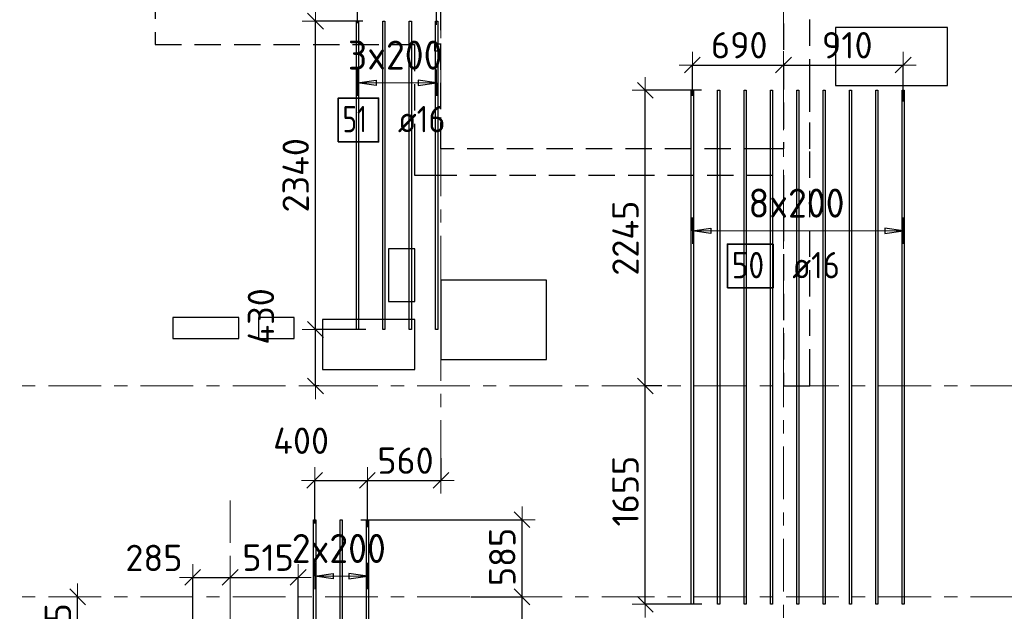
# Model space of a CAD drawing. Header units: metres. Extents: x -38 to 107, y -15 to 21.
# Tile 40 of 89: x 39.85 to 47.33, y 7.29 to 11.78. Entities that reach past the tile are written whole.
import ezdxf

# ---------------------------------------------------------------- set-up
doc = ezdxf.new("R2010")
doc.units = ezdxf.units.M
doc.header["$PDMODE"] = 65
for name, pattern in [('______11', [0.5, 0.4, -0.05, 0, -0.05]), ('______2', [0.27, 0.2, -0.07]), ('______5', [1.1, 0.8, -0.1, 0.1, -0.1])]:
    doc.linetypes.add(name, pattern=pattern)
for name, color, linetype, lineweight in [('XR$2$Осевая линия (1)', 7, '______5', 13), ('XR$3$Перекрытие (1)', 7, 'Continuous', 35), ('XR$3$Размерная линия (1)', 7, 'Continuous', 13)]:
    doc.layers.add(name, color=color, linetype=linetype, lineweight=lineweight)
doc.layers.add('XR$3$Арм.стержн.Доп. Арм верхн.зоны Х', color=7, linetype='Continuous', lineweight=35, true_color=0x8c8cff)
doc.layers.add('XR$5$Стена_ бетон несущ.', color=7, linetype='Continuous', lineweight=70, true_color=0xb4b496)
doc.styles.add('ISOCPEUR', font='txt')
doc.dimstyles.new('DIMSTYLE_3', dxfattribs={"dimtxt": 0.2, "dimasz": 0.2, "dimexe": 0, "dimexo": 0, "dimgap": 0.1, "dimtad": 2, "dimdec": 0, "dimlfac": 1000, "dimrnd": 5, "dimzin": 12, "dimdsep": 46, "dimtxsty": 'ISOCPEUR', "dimblk1": 'ALL_ML_STRICH', "dimblk2": 'ALL_ML_STRICH', "dimsah": 1, "dimcen": 0, "dimclrd": 7, "dimclre": 256, "dimclrt": 7, "dimadec": 0, "dimazin": 0, "dimtfac": 1, "dimtdec": 0, "dimtix": 1, "dimtmove": 2, "dimatfit": 3, "dimfxl": 0, "dimtzin": 0, "dimlwd": 0, "dimlwe": -3, "dimarcsym": 0})
doc.dimstyles.new('DIMSTYLE_6', dxfattribs={"dimtxt": 0.2, "dimasz": 0.2, "dimexe": 0, "dimexo": 0, "dimgap": 0.1, "dimtad": 2, "dimdec": 0, "dimlfac": 1000, "dimrnd": 5, "dimzin": 12, "dimdsep": 46, "dimtxsty": 'ISOCPEUR', "dimblk1": 'ALL_ML_STRICH', "dimblk2": 'ALL_ML_STRICH', "dimsah": 1, "dimcen": 0, "dimclrd": 7, "dimclre": 256, "dimclrt": 7, "dimadec": 0, "dimazin": 0, "dimtfac": 1, "dimtdec": 0, "dimtix": 1, "dimtmove": 2, "dimatfit": 3, "dimfxl": 0, "dimtvp": 1.2, "dimtzin": 0, "dimlwd": 0, "dimlwe": -3, "dimarcsym": 0})

# ---------------------------------------------------------------- blocks, each defined once
blk = doc.blocks.new('ALL_ML_STRICH')
at = {"color": 0, "linetype": 'ByBlock', "lineweight": -2}
for p, q in [((0, -0.5), (0, 0.5)), ((-1, 0), (0.5, 0)), ((-0.3, -0.3), (0.3, 0.3))]:
    blk.add_line(p, q, dxfattribs=at)
blk = doc.blocks.new('*D231')
at = {"layer": 'DEFPOINTS', "color": 7, "linetype": 'Continuous', "lineweight": 13, "transparency": 33554687}
for p in [(42.4173, 12.0681), (42.4173, 11.7342), (43.0173, 11.7209)]:
    blk.add_point(p, dxfattribs=at)
at = {"layer": 'XR$3$Размерная линия (1)', "color": 9, "linetype": 'Continuous', "lineweight": -2, "true_color": 0xc7c7c7, "transparency": 33554687}
for p, q in [((42.4173, 11.7542), (42.4173, 12.0681)), ((43.0173, 11.7409), (43.0173, 12.0681))]:
    blk.add_line(p, q, dxfattribs=at)
at = {"layer": 'XR$3$Размерная линия (1)', "color": 7, "linetype": 'Continuous', "lineweight": -2, "transparency": 33554687}
blk.add_line((42.4173, 12.0681), (43.0173, 12.0681), dxfattribs=at)
at = {"layer": 'XR$3$Размерная линия (1)', "color": 7, "linetype": 'Continuous', "lineweight": 13, "transparency": 33554687, "xscale": 0.2, "yscale": 0.2, "zscale": 0.2, "rotation": 180}
blk.add_blockref('ALL_ML_STRICH', (42.4173, 12.0681), dxfattribs=at)
at = {"layer": 'XR$3$Размерная линия (1)', "color": 7, "linetype": 'Continuous', "lineweight": 13, "transparency": 33554687, "xscale": 0.2, "yscale": 0.2, "zscale": 0.2}
blk.add_blockref('ALL_ML_STRICH', (43.0173, 12.0681), dxfattribs=at)
at = {"layer": 'XR$3$Размерная линия (1)', "color": 7, "linetype": 'Continuous', "lineweight": 13, "transparency": 33554687, "insert": (42.7273, 12.2181), "char_height": 0.2, "width": 0.6, "attachment_point": 5, "style": 'ISOCPEUR'}
blk.add_mtext('\\A1;{600}', dxfattribs=at)
blk = doc.blocks.new('*D232')
at = {"layer": 'DEFPOINTS', "color": 7, "linetype": 'Continuous', "lineweight": 13, "transparency": 33554687}
for p in [(43.0173, 12.0681), (43.05, 11.984), (43.0173, 11.7209)]:
    blk.add_point(p, dxfattribs=at)
at = {"layer": 'XR$3$Размерная линия (1)', "color": 9, "linetype": 'Continuous', "lineweight": -2, "true_color": 0xc7c7c7, "transparency": 33554687}
for p, q in [((43.0173, 11.7409), (43.0173, 12.0681)), ((43.05, 12.004), (43.05, 12.0681))]:
    blk.add_line(p, q, dxfattribs=at)
at = {"layer": 'XR$3$Размерная линия (1)', "color": 7, "linetype": 'Continuous', "lineweight": -2, "transparency": 33554687}
blk.add_line((43.0173, 12.0681), (43.05, 12.0681), dxfattribs=at)
at = {"layer": 'XR$3$Размерная линия (1)', "color": 7, "linetype": 'Continuous', "lineweight": 13, "transparency": 33554687, "xscale": 0.2, "yscale": 0.2, "zscale": 0.2}
blk.add_blockref('ALL_ML_STRICH', (43.05, 12.0681), dxfattribs=at)
at = {"layer": 'XR$3$Размерная линия (1)', "color": 7, "linetype": 'Continuous', "lineweight": 13, "transparency": 33554687, "xscale": 0.2, "yscale": 0.2, "zscale": 0.2, "rotation": 180}
blk.add_blockref('ALL_ML_STRICH', (43.0173, 12.0681), dxfattribs=at)
at = {"layer": 'XR$3$Размерная линия (1)', "color": 7, "linetype": 'Continuous', "lineweight": 13, "transparency": 33554687, "insert": (43.3433, 12.2186), "char_height": 0.2, "width": 0.4, "attachment_point": 5, "style": 'ISOCPEUR'}
blk.add_mtext('\\A1;{35}', dxfattribs=at)
blk = doc.blocks.new('*D233')
at = {"layer": 'DEFPOINTS', "color": 7, "linetype": 'Continuous', "lineweight": 13, "transparency": 33554687}
for p in [(42.5008, 9.4288), (42.0973, 9), (42.144, 9)]:
    blk.add_point(p, dxfattribs=at)
at = {"layer": 'XR$3$Размерная линия (1)', "color": 9, "linetype": 'Continuous', "lineweight": -2, "true_color": 0xc7c7c7, "transparency": 33554687}
for p, q in [((42.4808, 9.4288), (42.0973, 9.4288)), ((42.124, 9), (42.0973, 9))]:
    blk.add_line(p, q, dxfattribs=at)
at = {"layer": 'XR$3$Размерная линия (1)', "color": 7, "linetype": 'Continuous', "lineweight": -2, "transparency": 33554687}
blk.add_line((42.0973, 9), (42.0973, 9.4288), dxfattribs=at)
at = {"layer": 'XR$3$Размерная линия (1)', "color": 7, "linetype": 'Continuous', "lineweight": 13, "transparency": 33554687, "xscale": 0.2, "yscale": 0.2, "zscale": 0.2}
for p, rotation in [((42.0973, 9.4288), 90), ((42.0973, 9), 270)]:
    blk.add_blockref('ALL_ML_STRICH', p, dxfattribs=dict(at, rotation=rotation))
at = {"layer": 'XR$3$Размерная линия (1)', "color": 7, "linetype": 'Continuous', "lineweight": 13, "transparency": 33554687, "insert": (41.6835, 9.5276), "char_height": 0.2, "width": 0.6, "attachment_point": 5, "rotation": 90, "style": 'ISOCPEUR'}
blk.add_mtext('\\A1;{430}', dxfattribs=at)
blk = doc.blocks.new('*D234')
at = {"layer": 'DEFPOINTS', "color": 7, "linetype": 'Continuous', "lineweight": 13, "transparency": 33554687}
for p in [(42.4765, 11.7688), (42.0973, 9.4288), (42.5008, 9.4288)]:
    blk.add_point(p, dxfattribs=at)
at = {"layer": 'XR$3$Размерная линия (1)', "color": 9, "linetype": 'Continuous', "lineweight": -2, "true_color": 0xc7c7c7, "transparency": 33554687}
for p, q in [((42.4565, 11.7688), (42.0973, 11.7688)), ((42.4808, 9.4288), (42.0973, 9.4288))]:
    blk.add_line(p, q, dxfattribs=at)
at = {"layer": 'XR$3$Размерная линия (1)', "color": 7, "linetype": 'Continuous', "lineweight": -2, "transparency": 33554687}
blk.add_line((42.0973, 9.4288), (42.0973, 11.7688), dxfattribs=at)
at = {"layer": 'XR$3$Размерная линия (1)', "color": 7, "linetype": 'Continuous', "lineweight": 13, "transparency": 33554687, "xscale": 0.2, "yscale": 0.2, "zscale": 0.2}
for p, rotation in [((42.0973, 11.7688), 90), ((42.0973, 9.4288), 270)]:
    blk.add_blockref('ALL_ML_STRICH', p, dxfattribs=dict(at, rotation=rotation))
at = {"layer": 'XR$3$Размерная линия (1)', "color": 7, "linetype": 'Continuous', "lineweight": 13, "transparency": 33554687, "insert": (41.9473, 10.5988), "char_height": 0.2, "width": 0.8, "attachment_point": 5, "rotation": 90, "style": 'ISOCPEUR'}
blk.add_mtext('\\A1;{2340}', dxfattribs=at)
blk = doc.blocks.new('*D239')
at = {"layer": 'DEFPOINTS', "color": 7, "linetype": 'Continuous', "lineweight": 13, "transparency": 33554687}
for p in [(40.2922, 7.4), (40.2922, 6.8452), (41.1579, 6.8452)]:
    blk.add_point(p, dxfattribs=at)
at = {"layer": 'XR$3$Размерная линия (1)', "color": 9, "linetype": 'Continuous', "lineweight": -2, "true_color": 0xc7c7c7, "transparency": 33554687}
for p, q in [((40.2922, 7.4), (40.2922, 7.4)), ((41.1379, 6.8452), (40.2922, 6.8452))]:
    blk.add_line(p, q, dxfattribs=at)
at = {"layer": 'XR$3$Размерная линия (1)', "color": 7, "linetype": 'Continuous', "lineweight": -2, "transparency": 33554687}
blk.add_line((40.2922, 6.8452), (40.2922, 7.4), dxfattribs=at)
at = {"layer": 'XR$3$Размерная линия (1)', "color": 7, "linetype": 'Continuous', "lineweight": 13, "transparency": 33554687, "xscale": 0.2, "yscale": 0.2, "zscale": 0.2}
for p, rotation in [((40.2922, 7.4), 90), ((40.2922, 6.8452), 270)]:
    blk.add_blockref('ALL_ML_STRICH', p, dxfattribs=dict(at, rotation=rotation))
at = {"layer": 'XR$3$Размерная линия (1)', "color": 7, "linetype": 'Continuous', "lineweight": 13, "transparency": 33554687, "insert": (40.1422, 7.1326), "char_height": 0.2, "width": 0.6, "attachment_point": 5, "rotation": 90, "style": 'ISOCPEUR'}
blk.add_mtext('\\A1;{555}', dxfattribs=at)
blk = doc.blocks.new('*D242')
at = {"layer": 'DEFPOINTS', "color": 7, "linetype": 'Continuous', "lineweight": 13, "transparency": 33554687}
for p in [(43.2974, 7.4), (42.4086, 5.6453), (43.6659, 5.6453)]:
    blk.add_point(p, dxfattribs=at)
at = {"layer": 'XR$3$Размерная линия (1)', "color": 9, "linetype": 'Continuous', "lineweight": -2, "true_color": 0xc7c7c7, "transparency": 33554687}
for p, q in [((43.2774, 7.4), (43.6659, 7.4)), ((42.4286, 5.6453), (43.6659, 5.6453))]:
    blk.add_line(p, q, dxfattribs=at)
at = {"layer": 'XR$3$Размерная линия (1)', "color": 7, "linetype": 'Continuous', "lineweight": -2, "transparency": 33554687}
blk.add_line((43.6659, 5.6453), (43.6659, 7.4), dxfattribs=at)
at = {"layer": 'XR$3$Размерная линия (1)', "color": 7, "linetype": 'Continuous', "lineweight": 13, "transparency": 33554687, "xscale": 0.2, "yscale": 0.2, "zscale": 0.2}
for p, rotation in [((43.6659, 7.4), 90), ((43.6659, 5.6453), 270)]:
    blk.add_blockref('ALL_ML_STRICH', p, dxfattribs=dict(at, rotation=rotation))
at = {"layer": 'XR$3$Размерная линия (1)', "color": 7, "linetype": 'Continuous', "lineweight": 13, "transparency": 33554687, "insert": (43.5159, 6.5527), "char_height": 0.2, "width": 0.8, "attachment_point": 5, "rotation": 90, "style": 'ISOCPEUR'}
blk.add_mtext('\\A1;{1755}', dxfattribs=at)
blk = doc.blocks.new('*D243')
at = {"layer": 'DEFPOINTS', "color": 7, "linetype": 'Continuous', "lineweight": 13, "transparency": 33554687}
for p in [(42.4216, 7.9853), (43.2974, 7.4), (43.6659, 7.4)]:
    blk.add_point(p, dxfattribs=at)
at = {"layer": 'XR$3$Размерная линия (1)', "color": 9, "linetype": 'Continuous', "lineweight": -2, "true_color": 0xc7c7c7, "transparency": 33554687}
for p, q in [((42.4416, 7.9853), (43.6659, 7.9853)), ((43.2774, 7.4), (43.6659, 7.4))]:
    blk.add_line(p, q, dxfattribs=at)
at = {"layer": 'XR$3$Размерная линия (1)', "color": 7, "linetype": 'Continuous', "lineweight": -2, "transparency": 33554687}
blk.add_line((43.6659, 7.4), (43.6659, 7.9853), dxfattribs=at)
at = {"layer": 'XR$3$Размерная линия (1)', "color": 7, "linetype": 'Continuous', "lineweight": 13, "transparency": 33554687, "xscale": 0.2, "yscale": 0.2, "zscale": 0.2}
for p, rotation in [((43.6659, 7.9853), 90), ((43.6659, 7.4), 270)]:
    blk.add_blockref('ALL_ML_STRICH', p, dxfattribs=dict(at, rotation=rotation))
at = {"layer": 'XR$3$Размерная линия (1)', "color": 7, "linetype": 'Continuous', "lineweight": 13, "transparency": 33554687, "insert": (43.5159, 7.7027), "char_height": 0.2, "width": 0.6, "attachment_point": 5, "rotation": 90, "style": 'ISOCPEUR'}
blk.add_mtext('\\A1;{585}', dxfattribs=at)
blk = doc.blocks.new('*D244')
at = {"layer": 'DEFPOINTS', "color": 7, "linetype": 'Continuous', "lineweight": 13, "transparency": 33554687}
for p in [(42.0918, 8.2834), (42.0918, 7.9357), (42.4918, 7.9097)]:
    blk.add_point(p, dxfattribs=at)
at = {"layer": 'XR$3$Размерная линия (1)', "color": 9, "linetype": 'Continuous', "lineweight": -2, "true_color": 0xc7c7c7, "transparency": 33554687}
for p, q in [((42.0918, 7.9557), (42.0918, 8.2834)), ((42.4918, 7.9297), (42.4918, 8.2834))]:
    blk.add_line(p, q, dxfattribs=at)
at = {"layer": 'XR$3$Размерная линия (1)', "color": 7, "linetype": 'Continuous', "lineweight": -2, "transparency": 33554687}
blk.add_line((42.0918, 8.2834), (42.4918, 8.2834), dxfattribs=at)
at = {"layer": 'XR$3$Размерная линия (1)', "color": 7, "linetype": 'Continuous', "lineweight": 13, "transparency": 33554687, "xscale": 0.2, "yscale": 0.2, "zscale": 0.2, "rotation": 180}
blk.add_blockref('ALL_ML_STRICH', (42.0918, 8.2834), dxfattribs=at)
at = {"layer": 'XR$3$Размерная линия (1)', "color": 7, "linetype": 'Continuous', "lineweight": 13, "transparency": 33554687, "xscale": 0.2, "yscale": 0.2, "zscale": 0.2}
blk.add_blockref('ALL_ML_STRICH', (42.4918, 8.2834), dxfattribs=at)
at = {"layer": 'XR$3$Размерная линия (1)', "color": 7, "linetype": 'Continuous', "lineweight": 13, "transparency": 33554687, "insert": (41.9884, 8.5845), "char_height": 0.2, "width": 0.6, "attachment_point": 5, "style": 'ISOCPEUR'}
blk.add_mtext('\\A1;{400}', dxfattribs=at)
blk = doc.blocks.new('*D245')
at = {"layer": 'DEFPOINTS', "color": 7, "linetype": 'Continuous', "lineweight": 13, "transparency": 33554687}
for p in [(43.05, 8.4716), (42.4918, 8.2834), (42.4918, 7.9097)]:
    blk.add_point(p, dxfattribs=at)
at = {"layer": 'XR$3$Размерная линия (1)', "color": 9, "linetype": 'Continuous', "lineweight": -2, "true_color": 0xc7c7c7, "transparency": 33554687}
for p, q in [((43.05, 8.4516), (43.05, 8.2834)), ((42.4918, 7.9297), (42.4918, 8.2834))]:
    blk.add_line(p, q, dxfattribs=at)
at = {"layer": 'XR$3$Размерная линия (1)', "color": 7, "linetype": 'Continuous', "lineweight": -2, "transparency": 33554687}
blk.add_line((42.4918, 8.2834), (43.05, 8.2834), dxfattribs=at)
at = {"layer": 'XR$3$Размерная линия (1)', "color": 7, "linetype": 'Continuous', "lineweight": 13, "transparency": 33554687, "xscale": 0.2, "yscale": 0.2, "zscale": 0.2, "rotation": 180}
blk.add_blockref('ALL_ML_STRICH', (42.4918, 8.2834), dxfattribs=at)
at = {"layer": 'XR$3$Размерная линия (1)', "color": 7, "linetype": 'Continuous', "lineweight": 13, "transparency": 33554687, "xscale": 0.2, "yscale": 0.2, "zscale": 0.2}
blk.add_blockref('ALL_ML_STRICH', (43.05, 8.2834), dxfattribs=at)
at = {"layer": 'XR$3$Размерная линия (1)', "color": 7, "linetype": 'Continuous', "lineweight": 13, "transparency": 33554687, "insert": (42.7809, 8.4334), "char_height": 0.2, "width": 0.6, "attachment_point": 5, "style": 'ISOCPEUR'}
blk.add_mtext('\\A1;{560}', dxfattribs=at)
blk = doc.blocks.new('*D246')
at = {"layer": 'DEFPOINTS', "color": 7, "linetype": 'Continuous', "lineweight": 13, "transparency": 33554687}
for p in [(41.1659, 7.5472), (41.45, 7.5438), (41.1659, 6.7999)]:
    blk.add_point(p, dxfattribs=at)
at = {"layer": 'XR$3$Размерная линия (1)', "color": 9, "linetype": 'Continuous', "lineweight": -2, "true_color": 0xc7c7c7, "transparency": 33554687}
for p, q in [((41.1659, 6.8199), (41.1659, 7.5472)), ((41.45, 7.5472), (41.45, 7.5472))]:
    blk.add_line(p, q, dxfattribs=at)
at = {"layer": 'XR$3$Размерная линия (1)', "color": 7, "linetype": 'Continuous', "lineweight": -2, "transparency": 33554687}
blk.add_line((41.1659, 7.5472), (41.45, 7.5472), dxfattribs=at)
at = {"layer": 'XR$3$Размерная линия (1)', "color": 7, "linetype": 'Continuous', "lineweight": 13, "transparency": 33554687, "xscale": 0.2, "yscale": 0.2, "zscale": 0.2, "rotation": 180}
blk.add_blockref('ALL_ML_STRICH', (41.1659, 7.5472), dxfattribs=at)
at = {"layer": 'XR$3$Размерная линия (1)', "color": 7, "linetype": 'Continuous', "lineweight": 13, "transparency": 33554687, "xscale": 0.2, "yscale": 0.2, "zscale": 0.2}
blk.add_blockref('ALL_ML_STRICH', (41.45, 7.5472), dxfattribs=at)
at = {"layer": 'XR$3$Размерная линия (1)', "color": 7, "linetype": 'Continuous', "lineweight": 13, "transparency": 33554687, "insert": (40.8713, 7.6951), "char_height": 0.2, "width": 0.6, "attachment_point": 5, "style": 'ISOCPEUR'}
blk.add_mtext('\\A1;{285}', dxfattribs=at)
blk = doc.blocks.new('*D247')
at = {"layer": 'DEFPOINTS', "color": 7, "linetype": 'Continuous', "lineweight": 13, "transparency": 33554687}
for p in [(41.45, 7.5472), (41.45, 7.5438), (41.9659, 6.7881)]:
    blk.add_point(p, dxfattribs=at)
at = {"layer": 'XR$3$Размерная линия (1)', "color": 9, "linetype": 'Continuous', "lineweight": -2, "true_color": 0xc7c7c7, "transparency": 33554687}
for p, q in [((41.45, 7.5472), (41.45, 7.5472)), ((41.9659, 6.8081), (41.9659, 7.5472))]:
    blk.add_line(p, q, dxfattribs=at)
at = {"layer": 'XR$3$Размерная линия (1)', "color": 7, "linetype": 'Continuous', "lineweight": -2, "transparency": 33554687}
blk.add_line((41.45, 7.5472), (41.9659, 7.5472), dxfattribs=at)
at = {"layer": 'XR$3$Размерная линия (1)', "color": 7, "linetype": 'Continuous', "lineweight": 13, "transparency": 33554687, "xscale": 0.2, "yscale": 0.2, "zscale": 0.2, "rotation": 180}
blk.add_blockref('ALL_ML_STRICH', (41.45, 7.5472), dxfattribs=at)
at = {"layer": 'XR$3$Размерная линия (1)', "color": 7, "linetype": 'Continuous', "lineweight": 13, "transparency": 33554687, "xscale": 0.2, "yscale": 0.2, "zscale": 0.2}
blk.add_blockref('ALL_ML_STRICH', (41.9659, 7.5472), dxfattribs=at)
at = {"layer": 'XR$3$Размерная линия (1)', "color": 7, "linetype": 'Continuous', "lineweight": 13, "transparency": 33554687, "insert": (41.7379, 7.6972), "char_height": 0.2, "width": 0.6, "attachment_point": 5, "style": 'ISOCPEUR'}
blk.add_mtext('\\A1;{515}', dxfattribs=at)
blk = doc.blocks.new('*D254')
at = {"layer": 'DEFPOINTS', "color": 7, "linetype": 'Continuous', "lineweight": 13, "transparency": 33554687}
for p in [(44.7467, 9), (44.6007, 7.3434), (45.05, 7.3434)]:
    blk.add_point(p, dxfattribs=at)
at = {"layer": 'XR$3$Размерная линия (1)', "color": 9, "linetype": 'Continuous', "lineweight": -2, "true_color": 0xc7c7c7, "transparency": 33554687}
for p, q in [((44.7267, 9), (44.6007, 9)), ((45.03, 7.3434), (44.6007, 7.3434))]:
    blk.add_line(p, q, dxfattribs=at)
at = {"layer": 'XR$3$Размерная линия (1)', "color": 7, "linetype": 'Continuous', "lineweight": -2, "transparency": 33554687}
blk.add_line((44.6007, 7.3434), (44.6007, 9), dxfattribs=at)
at = {"layer": 'XR$3$Размерная линия (1)', "color": 7, "linetype": 'Continuous', "lineweight": 13, "transparency": 33554687, "xscale": 0.2, "yscale": 0.2, "zscale": 0.2}
for p, rotation in [((44.6007, 9), 90), ((44.6007, 7.3434), 270)]:
    blk.add_blockref('ALL_ML_STRICH', p, dxfattribs=dict(at, rotation=rotation))
at = {"layer": 'XR$3$Размерная линия (1)', "color": 7, "linetype": 'Continuous', "lineweight": 13, "transparency": 33554687, "insert": (44.4507, 8.2017), "char_height": 0.2, "width": 0.8, "attachment_point": 5, "rotation": 90, "style": 'ISOCPEUR'}
blk.add_mtext('\\A1;{1655}', dxfattribs=at)
blk = doc.blocks.new('*D255')
at = {"layer": 'DEFPOINTS', "color": 7, "linetype": 'Continuous', "lineweight": 13, "transparency": 33554687}
for p in [(45.0467, 11.2434), (44.6007, 9), (44.7467, 9)]:
    blk.add_point(p, dxfattribs=at)
at = {"layer": 'XR$3$Размерная линия (1)', "color": 9, "linetype": 'Continuous', "lineweight": -2, "true_color": 0xc7c7c7, "transparency": 33554687}
for p, q in [((45.0267, 11.2434), (44.6007, 11.2434)), ((44.7267, 9), (44.6007, 9))]:
    blk.add_line(p, q, dxfattribs=at)
at = {"layer": 'XR$3$Размерная линия (1)', "color": 7, "linetype": 'Continuous', "lineweight": -2, "transparency": 33554687}
blk.add_line((44.6007, 9), (44.6007, 11.2434), dxfattribs=at)
at = {"layer": 'XR$3$Размерная линия (1)', "color": 7, "linetype": 'Continuous', "lineweight": 13, "transparency": 33554687, "xscale": 0.2, "yscale": 0.2, "zscale": 0.2}
for p, rotation in [((44.6007, 11.2434), 90), ((44.6007, 9), 270)]:
    blk.add_blockref('ALL_ML_STRICH', p, dxfattribs=dict(at, rotation=rotation))
at = {"layer": 'XR$3$Размерная линия (1)', "color": 7, "linetype": 'Continuous', "lineweight": 13, "transparency": 33554687, "insert": (44.4507, 10.1217), "char_height": 0.2, "width": 0.8, "attachment_point": 5, "rotation": 90, "style": 'ISOCPEUR'}
blk.add_mtext('\\A1;{2245}', dxfattribs=at)
blk = doc.blocks.new('*D258')
at = {"layer": 'DEFPOINTS', "color": 7, "linetype": 'Continuous', "lineweight": 13, "transparency": 33554687}
for p in [(44.9584, 11.4355), (45.65, 11.4147), (44.9584, 11.1812)]:
    blk.add_point(p, dxfattribs=at)
at = {"layer": 'XR$3$Размерная линия (1)', "color": 9, "linetype": 'Continuous', "lineweight": -2, "true_color": 0xc7c7c7, "transparency": 33554687}
for p, q in [((44.9584, 11.2012), (44.9584, 11.4355)), ((45.65, 11.4347), (45.65, 11.4355))]:
    blk.add_line(p, q, dxfattribs=at)
at = {"layer": 'XR$3$Размерная линия (1)', "color": 7, "linetype": 'Continuous', "lineweight": -2, "transparency": 33554687}
blk.add_line((44.9584, 11.4355), (45.65, 11.4355), dxfattribs=at)
at = {"layer": 'XR$3$Размерная линия (1)', "color": 7, "linetype": 'Continuous', "lineweight": 13, "transparency": 33554687, "xscale": 0.2, "yscale": 0.2, "zscale": 0.2, "rotation": 180}
blk.add_blockref('ALL_ML_STRICH', (44.9584, 11.4355), dxfattribs=at)
at = {"layer": 'XR$3$Размерная линия (1)', "color": 7, "linetype": 'Continuous', "lineweight": 13, "transparency": 33554687, "xscale": 0.2, "yscale": 0.2, "zscale": 0.2}
blk.add_blockref('ALL_ML_STRICH', (45.65, 11.4355), dxfattribs=at)
at = {"layer": 'XR$3$Размерная линия (1)', "color": 7, "linetype": 'Continuous', "lineweight": 13, "transparency": 33554687, "insert": (45.3142, 11.5855), "char_height": 0.2, "width": 0.6, "attachment_point": 5, "style": 'ISOCPEUR'}
blk.add_mtext('\\A1;{690}', dxfattribs=at)
blk = doc.blocks.new('*D259')
at = {"layer": 'DEFPOINTS', "color": 7, "linetype": 'Continuous', "lineweight": 13, "transparency": 33554687}
for p in [(45.65, 11.4355), (45.65, 11.4147), (46.5584, 11.1396)]:
    blk.add_point(p, dxfattribs=at)
at = {"layer": 'XR$3$Размерная линия (1)', "color": 9, "linetype": 'Continuous', "lineweight": -2, "true_color": 0xc7c7c7, "transparency": 33554687}
for p, q in [((45.65, 11.4347), (45.65, 11.4355)), ((46.5584, 11.1596), (46.5584, 11.4355))]:
    blk.add_line(p, q, dxfattribs=at)
at = {"layer": 'XR$3$Размерная линия (1)', "color": 7, "linetype": 'Continuous', "lineweight": -2, "transparency": 33554687}
blk.add_line((45.65, 11.4355), (46.5584, 11.4355), dxfattribs=at)
at = {"layer": 'XR$3$Размерная линия (1)', "color": 7, "linetype": 'Continuous', "lineweight": 13, "transparency": 33554687, "xscale": 0.2, "yscale": 0.2, "zscale": 0.2, "rotation": 180}
blk.add_blockref('ALL_ML_STRICH', (45.65, 11.4355), dxfattribs=at)
at = {"layer": 'XR$3$Размерная линия (1)', "color": 7, "linetype": 'Continuous', "lineweight": 13, "transparency": 33554687, "xscale": 0.2, "yscale": 0.2, "zscale": 0.2}
blk.add_blockref('ALL_ML_STRICH', (46.5584, 11.4355), dxfattribs=at)
at = {"layer": 'XR$3$Размерная линия (1)', "color": 7, "linetype": 'Continuous', "lineweight": 13, "transparency": 33554687, "insert": (46.1342, 11.5855), "char_height": 0.2, "width": 0.6, "attachment_point": 5, "style": 'ISOCPEUR'}
blk.add_mtext('\\A1;{910}', dxfattribs=at)

msp = doc.modelspace()

# ---------------------------------------------------------------- linework, layer by layer
at = {"layer": 'XR$2$Осевая линия (1)', "color": 253, "linetype": '______11', "lineweight": 13, "true_color": 0xa0a0a0, "transparency": 33554687}
for p, q in [((43.05, 8.34), (43.05, 19.78)), ((45.65, 6.74), (45.65, 19.78)), ((-2.63, 9), (62.6, 9)), ((41.45, -3.39), (41.45, 8.13)), ((-2.63, 7.4), (62.6, 7.4))]:
    msp.add_line(p, q, dxfattribs=at)
at = {"layer": 'XR$3$Арм.стержн.Доп. Арм верхн.зоны Х', "color": 253, "linetype": 'Continuous', "lineweight": -3, "true_color": 0xa0a0a0, "transparency": 33554687}
for p, q in [((42.4173, 11.3007), (42.4173, 11.4007)), ((43.0173, 11.3007), (43.0173, 11.4007)), ((42.4173, 11.3007), (42.4173, 11.2007)), ((43.0173, 11.3007), (43.0173, 11.2007)), ((44.9584, 10.1778), (44.9584, 10.2778)), ((46.5584, 10.1778), (46.5584, 10.2778)), ((44.9584, 10.1778), (44.9584, 10.0778)), ((46.5584, 10.1778), (46.5584, 10.0778)), ((42.0918, 7.557), (42.0918, 7.657)), ((42.4918, 7.557), (42.4918, 7.657)), ((42.0918, 7.557), (42.0918, 7.457)), ((42.4918, 7.557), (42.4918, 7.457))]:
    msp.add_line(p, q, dxfattribs=at)
at = {"layer": 'XR$3$Арм.стержн.Доп. Арм верхн.зоны Х', "color": 7, "linetype": 'Continuous', "lineweight": 25, "transparency": 33554687}
for p, q in [((42.4173, 11.3007), (42.5573, 11.3207)), ((42.5573, 11.2807), (42.4173, 11.3007)), ((42.5573, 11.3207), (42.5573, 11.2807)), ((43.0173, 11.3007), (42.8773, 11.3207)), ((42.8773, 11.3207), (42.8773, 11.2807)), ((42.8773, 11.2807), (43.0173, 11.3007)), ((44.9584, 10.1778), (45.0984, 10.1978)), ((45.0984, 10.1578), (44.9584, 10.1778)), ((45.0984, 10.1978), (45.0984, 10.1578)), ((46.5584, 10.1778), (46.4184, 10.1978)), ((46.4184, 10.1978), (46.4184, 10.1578)), ((46.4184, 10.1578), (46.5584, 10.1778)), ((42.0918, 7.557), (42.2318, 7.577)), ((42.2318, 7.537), (42.0918, 7.557)), ((42.2318, 7.577), (42.2318, 7.537)), ((42.4918, 7.557), (42.3518, 7.577)), ((42.3518, 7.577), (42.3518, 7.537)), ((42.3518, 7.537), (42.4918, 7.557))]:
    msp.add_line(p, q, dxfattribs=at)
at = {"layer": 'XR$3$Арм.стержн.Доп. Арм верхн.зоны Х', "color": 7, "linetype": 'Continuous', "lineweight": 13, "transparency": 33554687}
for p, q in [((42.4173, 11.3007), (42.4173, 11.3007)), ((42.4173, 11.3007), (43.0173, 11.3007)), ((43.0173, 11.3007), (43.0173, 11.3007)), ((44.9584, 10.1778), (44.9584, 10.1778)), ((46.5584, 10.1778), (46.5584, 10.1778)), ((42.0918, 7.557), (42.0918, 7.557)), ((42.0918, 7.557), (42.4918, 7.557)), ((42.4918, 7.557), (42.4918, 7.557))]:
    msp.add_line(p, q, dxfattribs=at)
at = {"layer": 'XR$3$Арм.стержн.Доп. Арм верхн.зоны Х', "color": 7, "linetype": 'Continuous', "lineweight": 25, "transparency": 33554687}
for points in [[(42.4093, 9.4288), (42.4093, 11.7688), (42.4253, 11.7688), (42.4253, 9.4288), (42.4093, 9.4288)], [(42.6093, 9.4288), (42.6093, 11.7688), (42.6253, 11.7688), (42.6253, 9.4288), (42.6093, 9.4288)], [(42.8093, 9.4288), (42.8093, 11.7688), (42.8253, 11.7688), (42.8253, 9.4288), (42.8093, 9.4288)], [(43.0093, 9.4288), (43.0093, 11.7688), (43.0253, 11.7688), (43.0253, 9.4288), (43.0093, 9.4288)], [(44.9504, 7.3434), (44.9504, 11.2434), (44.9664, 11.2434), (44.9664, 7.3434), (44.9504, 7.3434)], [(45.1504, 7.3434), (45.1504, 11.2434), (45.1664, 11.2434), (45.1664, 7.3434), (45.1504, 7.3434)], [(45.3504, 7.3434), (45.3504, 11.2434), (45.3664, 11.2434), (45.3664, 7.3434), (45.3504, 7.3434)], [(45.5504, 7.3434), (45.5504, 11.2434), (45.5664, 11.2434), (45.5664, 7.3434), (45.5504, 7.3434)], [(45.7504, 7.3434), (45.7504, 11.2434), (45.7664, 11.2434), (45.7664, 7.3434), (45.7504, 7.3434)], [(45.9504, 7.3434), (45.9504, 11.2434), (45.9664, 11.2434), (45.9664, 7.3434), (45.9504, 7.3434)], [(46.1504, 7.3434), (46.1504, 11.2434), (46.1664, 11.2434), (46.1664, 7.3434), (46.1504, 7.3434)], [(46.3504, 7.3434), (46.3504, 11.2434), (46.3664, 11.2434), (46.3664, 7.3434), (46.3504, 7.3434)], [(46.5504, 7.3434), (46.5504, 11.2434), (46.5664, 11.2434), (46.5664, 7.3434), (46.5504, 7.3434)], [(42.0838, 5.6453), (42.0838, 7.9853), (42.0998, 7.9853), (42.0998, 5.6453), (42.0838, 5.6453)], [(42.2838, 5.6453), (42.2838, 7.9853), (42.2998, 7.9853), (42.2998, 5.6453), (42.2838, 5.6453)], [(42.4838, 5.6453), (42.4838, 7.9853), (42.4998, 7.9853), (42.4998, 5.6453), (42.4838, 5.6453)]]:
    msp.add_lwpolyline(points, dxfattribs=at)
at = {"layer": 'XR$3$Арм.стержн.Доп. Арм верхн.зоны Х', "color": 7, "linetype": 'Continuous', "lineweight": 35, "transparency": 33554687}
for points in [[(42.2703, 10.8516), (42.5769, 10.8516), (42.5769, 11.1849), (42.2703, 11.1849), (42.2703, 10.8516)], [(45.2242, 9.7436), (45.5709, 9.7436), (45.5709, 10.0769), (45.2242, 10.0769), (45.2242, 9.7436)]]:
    msp.add_lwpolyline(points, dxfattribs=at)
at = {"layer": 'XR$3$Арм.стержн.Доп. Арм верхн.зоны Х', "color": 7, "linetype": 'Continuous', "lineweight": 13, "transparency": 33554687}
msp.add_lwpolyline([(44.9584, 10.1778), (45.1854, 10.1778), (45.1854, 10.1778), (46.5584, 10.1778)], dxfattribs=at)
at = {"layer": 'XR$3$Перекрытие (1)', "color": 7, "linetype": 'Continuous', "lineweight": 25, "transparency": 33554687}
for p, q in [((46.0451, 11.7198), (46.0451, 11.2798)), ((46.8951, 11.7198), (46.0451, 11.7198)), ((46.8951, 11.2798), (46.8951, 11.7198)), ((43, 11.5937), (43, 11.5437)), ((43.05, 11.5937), (43, 11.5937)), ((43.05, 11.5437), (43.05, 11.5937)), ((43, 11.5437), (43.05, 11.5437)), ((46.0451, 11.2798), (46.8951, 11.2798)), ((42.6525, 10.0398), (42.6525, 9.6398)), ((42.8525, 10.0398), (42.6525, 10.0398)), ((42.8525, 9.6398), (42.8525, 10.0398)), ((43.05, 9.8018), (43.05, 9.2018)), ((43.85, 9.8018), (43.05, 9.8018)), ((43.85, 9.2018), (43.85, 9.8018)), ((42.6525, 9.6398), (42.8525, 9.6398)), ((41.0154, 9.5195), (41.0154, 9.3595)), ((41.5154, 9.5195), (41.0154, 9.5195)), ((41.5154, 9.3595), (41.5154, 9.5195)), ((41.6656, 9.5195), (41.6656, 9.3595)), ((41.9356, 9.5195), (41.6656, 9.5195)), ((41.9356, 9.3595), (41.9356, 9.5195)), ((42.1506, 9.5045), (42.1506, 9.1245)), ((42.8506, 9.5045), (42.1506, 9.5045)), ((42.8506, 9.1245), (42.8506, 9.5045)), ((41.0154, 9.3595), (41.5154, 9.3595)), ((41.6656, 9.3595), (41.9356, 9.3595)), ((43.05, 9.2018), (43.85, 9.2018)), ((42.1506, 9.1245), (42.8506, 9.1245))]:
    msp.add_line(p, q, dxfattribs=at)
at = {"layer": 'XR$5$Стена_ бетон несущ.', "color": 253, "linetype": '______2', "lineweight": -3, "true_color": 0xa0a0a0, "transparency": 33554687}
for p, q in [((43.05, 10.8), (43.05, 16.119)), ((45.65, 15.05), (45.65, 10.8)), ((40.8797, 11.985), (40.8797, 11.59)), ((45.85, 11.28), (45.85, 11.8195)), ((40.8797, 11.59), (42.85, 11.59)), ((42.85, 11.59), (42.85, 10.8)), ((45.85, 11.08), (45.85, 11.28)), ((45.85, 10.8), (45.85, 11.08)), ((42.85, 10.8), (42.85, 10.6)), ((45.55, 10.8), (43.05, 10.8)), ((45.65, 10.8), (45.55, 10.8)), ((45.85, 9.08), (45.85, 10.8)), ((42.85, 10.6), (42.97, 10.6)), ((42.97, 10.6), (45.65, 10.6)), ((45.65, 10.6), (45.65, 9)), ((45.85, 9), (45.85, 9.08)), ((45.65, 9), (45.85, 9))]:
    msp.add_line(p, q, dxfattribs=at)

# ---------------------------------------------------------------- texts
at = {"layer": 'XR$3$Арм.стержн.Доп. Арм верхн.зоны Х', "color": 7, "linetype": 'Continuous', "lineweight": 13, "transparency": 33554687, "char_height": 0.22, "width": 0.873359, "attachment_point": 7, "style": 'ISOCPEUR'}
for s, insert in [('\\W0.95;3x200', (42.3433, 11.4007)), ('\\W0.95;8x200', (45.3844, 10.2778)), ('\\W0.95;2x200', (41.9178, 7.657))]:
    msp.add_mtext(s, dxfattribs=dict(at, insert=insert))
at = {"layer": 'XR$3$Арм.стержн.Доп. Арм верхн.зоны Х', "color": 7, "linetype": 'Continuous', "lineweight": 25, "transparency": 33554687, "char_height": 0.2, "attachment_point": 7, "style": 'ISOCPEUR'}
for s, insert, width in [('\\W0.75;51', (42.3036, 10.9249), 0.314854), ('\\W0.89; ø16 ', (42.6103, 10.9249), 0.749105), ('\\W0.87;50', (45.2575, 9.8169), 0.367208), ('\\W0.89; ø16 ', (45.6042, 9.8169), 0.749105)]:
    msp.add_mtext(s, dxfattribs=dict(at, insert=insert, width=width))

# ---------------------------------------------------------------- dimensions: what is measured, and where the dimension line sits
at = {"layer": 'XR$3$Размерная линия (1)', "color": 7, "linetype": 'Continuous', "lineweight": 13, "transparency": 33554687}
for base, p1, p2, dimstyle, picture, middle in [((43.0173, 12.0681), (42.4173, 11.7542), (43.0173, 11.7409), 'DIMSTYLE_3', '*D231', (42.7273, 12.2181)), ((43.05, 12.0681), (43.0173, 11.7409), (43.05, 12.004), 'DIMSTYLE_6', '*D232', (43.3433, 12.2186)), ((45.65, 11.4355), (44.9584, 11.2012), (45.65, 11.4347), 'DIMSTYLE_3', '*D258', (45.3142, 11.5855)), ((46.5584, 11.4355), (45.65, 11.4347), (46.5584, 11.1596), 'DIMSTYLE_3', '*D259', (46.1342, 11.5855)), ((42.4918, 8.2834), (42.0918, 7.9557), (42.4918, 7.9297), 'DIMSTYLE_6', '*D244', (41.9884, 8.5845)), ((43.05, 8.2834), (42.4918, 7.9297), (43.05, 8.4516), 'DIMSTYLE_6', '*D245', (42.7809, 8.4334)), ((41.45, 7.5472), (41.1659, 6.8199), (41.45, 7.5472), 'DIMSTYLE_6', '*D246', (40.8713, 7.6951)), ((41.9659, 7.5472), (41.45, 7.5472), (41.9659, 6.8081), 'DIMSTYLE_6', '*D247', (41.7379, 7.6972))]:
    dim = msp.add_linear_dim(base=base, p1=p1, p2=p2, dimstyle=dimstyle, override={"dimpost": '<>', "dimclrd": 7, "dimclre": 9, "dimclrt": 7, "dimlwd": 0, "dimlwe": 65533}, dxfattribs=at)
    dim.commit()
    dim.dimension.update_dxf_attribs({"geometry": picture, "text_midpoint": middle, "dimtype": 160})
for base, p1, p2, dimstyle, picture, middle in [((42.0973, 11.7688), (42.4808, 9.4288), (42.4565, 11.7688), 'DIMSTYLE_3', '*D234', (41.9473, 10.5988)), ((44.6007, 11.2434), (44.7267, 9), (45.0267, 11.2434), 'DIMSTYLE_3', '*D255', (44.4507, 10.1217)), ((42.0973, 9.4288), (42.124, 9), (42.4808, 9.4288), 'DIMSTYLE_6', '*D233', (41.6835, 9.5276)), ((44.6007, 9), (45.03, 7.3434), (44.7267, 9), 'DIMSTYLE_3', '*D254', (44.4507, 8.2017)), ((43.6659, 7.9853), (43.2774, 7.4), (42.4416, 7.9853), 'DIMSTYLE_3', '*D243', (43.5159, 7.7027)), ((40.2922, 7.4), (41.1379, 6.8452), (40.2922, 7.4), 'DIMSTYLE_6', '*D239', (40.1422, 7.1326)), ((43.6659, 7.4), (42.4286, 5.6453), (43.2774, 7.4), 'DIMSTYLE_3', '*D242', (43.5159, 6.5527))]:
    dim = msp.add_linear_dim(base=base, p1=p1, p2=p2, angle=90, dimstyle=dimstyle, override={"dimpost": '<>', "dimclrd": 7, "dimclre": 9, "dimclrt": 7, "dimlwd": 0, "dimlwe": 65533}, dxfattribs=at)
    dim.commit()
    dim.dimension.update_dxf_attribs({"geometry": picture, "text_midpoint": middle, "dimtype": 160})

doc.saveas('drawing.dxf')
